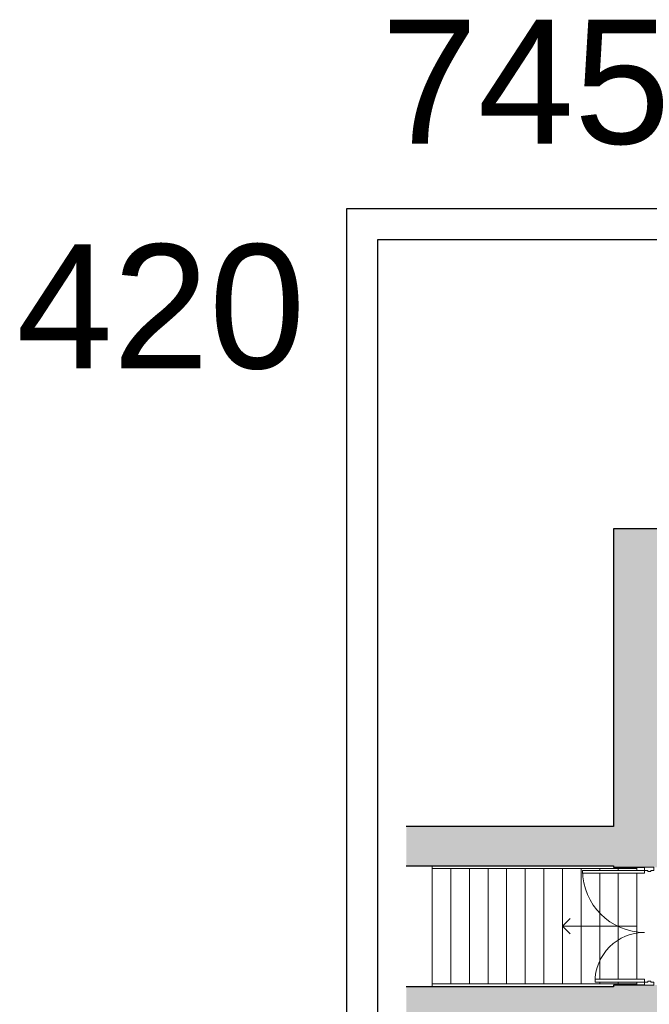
# Model space of a CAD drawing. Header units: inches. Extents: x -112469 to 885939, y -131046 to 286269.
# Tile 14 of 138: x -112469 to -102318, y -38995 to -23122. Entities that reach past the tile are written whole.
import ezdxf

# ---------------------------------------------------------------- set-up
doc = ezdxf.new("R2010")
doc.units = ezdxf.units.IN
doc.header["$MEASUREMENT"] = 0
doc.linetypes.add('Ponad', pattern=[0.396875, 0.238125, -0.15875])
for name, color, linetype, lineweight in [('A-AREA', 251, 'Continuous', 9), ('A-DOOR', 251, 'Continuous', 9), ('A-DOOR-FRAM', 251, 'Continuous', 18), ('A-FLOR', 251, 'Continuous', 9), ('A-FLOR-HRAL', 251, 'Continuous', 9), ('A-WALL', 251, 'Continuous', 9), ('A-WALL-PATT', 254, 'Continuous', 25), ('S-STRS', 251, 'Continuous', 9), ('S-STRS-ANNO', 251, 'Continuous', 9)]:
    doc.layers.add(name, color=color, linetype=linetype, lineweight=lineweight)
doc.styles.get("Standard").update_dxf_attribs({"font": 'arial.ttf'})

# ---------------------------------------------------------------- blocks, each defined once
blk = doc.blocks.new('Typ poręczy górnej - Górna poręcz_wewnętrzny_-448010-3_Poziom parteru')
at = {"layer": 'A-FLOR-HRAL'}
for p, q in [((15158.1, -9576.2), (14828.1, -9576.2)), ((14828.1, -9580.2), (15120.6, -9580.2)), ((15158.1, -9578), (15158.1, -9578.2))]:
    blk.add_line(p, q, dxfattribs=at)
at = {"layer": 'A-FLOR-HRAL', "flags": 128}
blk.add_lwpolyline([(14828.1, -9578.4), (14828.1, -9578.2), (14828.1, -9578)], dxfattribs=at)
blk = doc.blocks.new('Typ poręczy górnej - Górna poręcz_wewnętrzny_-V5-3_Poziom parteru')
at = {"layer": 'A-FLOR-HRAL'}
for p, q in [((14828.1, -9576.2), (14828.1, -9580.2)), ((14828.1, -9576.2), (15158.1, -9576.2)), ((14828.1, -9580.2), (15120.6, -9580.2)), ((15158.1, -9576.2), (15158.1, -9578.2))]:
    blk.add_line(p, q, dxfattribs=at)
blk = doc.blocks.new('Typ poręczy górnej - Górna poręcz_wewnętrzny_-448021-3_Poziom parteru')
at = {"layer": 'A-FLOR-HRAL'}
for p, q in [((15120.6, -9386.3), (14828.1, -9386.3)), ((14828.1, -9390.3), (15158.1, -9390.3)), ((15158.1, -9388.3), (15158.1, -9388.5))]:
    blk.add_line(p, q, dxfattribs=at)
at = {"layer": 'A-FLOR-HRAL', "flags": 128}
blk.add_lwpolyline([(14828.1, -9388.5), (14828.1, -9388.3), (14828.1, -9388)], dxfattribs=at)
blk = doc.blocks.new('Typ poręczy górnej - Górna poręcz_wewnętrzny_-V6-3_Poziom parteru')
at = {"layer": 'A-FLOR-HRAL'}
for p, q in [((14828.1, -9386.3), (14828.1, -9390.3)), ((14828.1, -9386.3), (15120.6, -9386.3)), ((14828.1, -9390.3), (15158.1, -9390.3)), ((15158.1, -9388.2), (15158.1, -9390.3))]:
    blk.add_line(p, q, dxfattribs=at)
blk = doc.blocks.new('Drzwi-korytarz-niesymetryczne-wpuszczane - Drzwi dwuskrzydłowe 1800 x 2100mm-575839-3_Poziom parteru')
at = {"layer": 'A-DOOR', "lineweight": 18}
for p, q in [((-85.5, 11.865), (-90, 11.865)), ((-90, 11.865), (-90, -88.135)), ((-85.5, -88.135), (-85.5, 11.865)), ((85.5, 11.865), (90, 11.865)), ((85.5, -68.135), (85.5, 11.865)), ((90, 11.865), (90, -68.135)), ((90, -68.135), (85.5, -68.135)), ((-90, -88.135), (-85.5, -88.135))]:
    blk.add_line(p, q, dxfattribs=at)
at = {"layer": 'A-DOOR'}
for centre, radius, start, end in [((-90, 11.865), 100, 270, 360), ((90, 11.865), 80, 180, 270)]:
    blk.add_arc(centre, radius, start, end, dxfattribs=at)
at = {"layer": 'A-DOOR-FRAM'}
for p, q in [((-95, 26.865), (-90, 26.865)), ((-95, 11.865), (-95, 26.865)), ((-90, 26.865), (-90, 21.94375)), ((-90, 21.94375), (-88.4125, 21.94375)), ((-90, 16.84125), (-90, 11.865)), ((-88.4125, 16.84125), (-90, 16.84125)), ((-88.4125, 21.94375), (-88.4125, 16.84125)), ((88.4125, 21.94375), (90, 21.94375)), ((88.4125, 16.84125), (88.4125, 21.94375)), ((90, 16.84125), (88.4125, 16.84125)), ((90, 26.865), (95, 26.865)), ((90, 21.94375), (90, 26.865)), ((90, 11.865), (90, 16.84125)), ((95, 26.865), (95, 11.865)), ((-90, 11.865), (-95, 11.865)), ((95, 11.865), (90, 11.865))]:
    blk.add_line(p, q, dxfattribs=at)
blk = doc.blocks.new('rozbicie')
at = {"layer": 'A-WALL-PATT', "lineweight": 9}
h = blk.add_hatch(color=251, dxfattribs=at)
h.paths.add_polyline_path([(-36425.91, -16384.6), (-35675.91, -16384.6), (-35675.91, -8011.85), (-36425.91, -8011.85), (-36425.91, -15634.6)])
h.paths.add_polyline_path([(-35808.02, -6111.85), (-35675.91, -6111.85), (-35675.91, -656.85), (-36425.91, -656.85), (-36425.91, -6111.85), (-35876.14, -6111.85)])
for points in [[(-36688.24, -6086.85), (-36425.91, -6086.85), (-36425.91, -5456.85), (-39769.01, -5456.85), (-39769.01, -6086.85), (-37128.35, -6086.85)], [(-36688.24, -8536.85), (-36425.91, -8536.85), (-36425.91, -8036.85), (-39769.01, -8036.85), (-39769.01, -8536.85), (-37128.35, -8536.85)]]:
    blk.add_hatch(color=251, dxfattribs=at).paths.add_polyline_path(points)
at = {"layer": 'A-AREA', "color": 251}
blk.add_line((-36050.91, -7886.85), (-36050.91, -6386.85), dxfattribs=at)
at = {"layer": 'A-FLOR', "color": 251}
for p, q in [((-36050.91, -6132.25), (-36050.91, -6161.85)), ((-36050.91, -6206.85), (-36050.91, -7916.85)), ((-36050.91, -7961.85), (-36050.91, -7991.45))]:
    blk.add_line(p, q, dxfattribs=at)
at = {"layer": 'A-WALL', "color": 251, "lineweight": 25}
for p, q in [((-36425.91, -656.85), (-36425.91, -5456.85)), ((-34275.91, -656.85), (-36425.91, -656.85)), ((-36425.91, -5456.85), (-39769.01, -5456.85)), ((-39769.01, -6086.85), (-36425.91, -6086.85)), ((-36425.91, -6086.85), (-36425.91, -6111.85)), ((-36425.91, -6111.85), (-35925.91, -6111.85)), ((-36425.91, -8036.85), (-39769.01, -8036.85)), ((-35925.91, -8011.85), (-36425.91, -8011.85)), ((-36425.91, -8011.85), (-36425.91, -8036.85))]:
    blk.add_line(p, q, dxfattribs=at)
at = {"layer": 'S-STRS', "color": 251}
for p, q in [((-39350.91, -6086.85), (-39350.91, -6092.25)), ((-39350.91, -6132.25), (-39350.91, -7991.45)), ((-39050.91, -6086.85), (-39050.91, -6092.25)), ((-39050.91, -6132.25), (-39050.91, -7991.45)), ((-38750.91, -6086.85), (-38750.91, -6092.25)), ((-38750.91, -6132.25), (-38750.91, -7991.45)), ((-38450.91, -6086.85), (-38450.91, -6092.25)), ((-38450.91, -6132.25), (-38450.91, -7991.45)), ((-38150.91, -6086.85), (-38150.91, -6092.25)), ((-38150.91, -6132.25), (-38150.91, -7991.45)), ((-37850.91, -6086.85), (-37850.91, -6092.25)), ((-37850.91, -6132.25), (-37850.91, -7991.45)), ((-37550.91, -6086.85), (-37550.91, -6092.25)), ((-37550.91, -6132.25), (-37550.91, -7991.45)), ((-37250.91, -6086.85), (-37250.91, -6092.25)), ((-37250.91, -6132.25), (-37250.91, -7991.45)), ((-36950.91, -6086.85), (-36950.91, -6092.25)), ((-36950.91, -6132.25), (-36950.91, -7991.45)), ((-36650.91, -6086.85), (-36650.91, -6092.25)), ((-36650.91, -6132.25), (-36650.91, -6161.85)), ((-36350.91, -6132.25), (-36350.91, -6161.85)), ((-36050.91, -6132.25), (-36050.91, -6161.85)), ((-36650.91, -6206.85), (-36650.91, -7916.85)), ((-36350.91, -6206.85), (-36350.91, -7916.85)), ((-36050.91, -6206.85), (-36050.91, -7916.85)), ((-39350.91, -8031.45), (-39350.91, -8036.85)), ((-39050.91, -8031.45), (-39050.91, -8036.85)), ((-38750.91, -8031.45), (-38750.91, -8036.85)), ((-38450.91, -8031.45), (-38450.91, -8036.85)), ((-38150.91, -8031.45), (-38150.91, -8036.85)), ((-37850.91, -8031.45), (-37850.91, -8036.85)), ((-37550.91, -8031.45), (-37550.91, -8036.85)), ((-37250.91, -8031.45), (-37250.91, -8036.85)), ((-36950.91, -8031.45), (-36950.91, -8036.85)), ((-36650.91, -7961.85), (-36650.91, -7991.45)), ((-36650.91, -8031.45), (-36650.91, -8036.85)), ((-36350.91, -7961.85), (-36350.91, -7991.45)), ((-36050.91, -7961.85), (-36050.91, -7991.45))]:
    blk.add_line(p, q, dxfattribs=at)
at = {"layer": 'S-STRS', "color": 251, "linetype": 'Ponad'}
for p, q in [((-39350.91, -6086.85), (-39350.91, -6092.25)), ((-39350.91, -6132.25), (-39350.91, -7991.45)), ((-39050.91, -6086.85), (-39050.91, -6092.25)), ((-39050.91, -6132.25), (-39050.91, -7991.45)), ((-38750.91, -6086.85), (-38750.91, -6092.25)), ((-38750.91, -6132.25), (-38750.91, -7991.45)), ((-38450.91, -6086.85), (-38450.91, -6092.25)), ((-38450.91, -6132.25), (-38450.91, -7991.45)), ((-38150.91, -6086.85), (-38150.91, -6092.25)), ((-38150.91, -6132.25), (-38150.91, -7991.45)), ((-37850.91, -6086.85), (-37850.91, -6092.25)), ((-37850.91, -6132.25), (-37850.91, -7991.45)), ((-37550.91, -6086.85), (-37550.91, -6092.25)), ((-37550.91, -6132.25), (-37550.91, -7991.45)), ((-37250.91, -6086.85), (-37250.91, -6092.25)), ((-37250.91, -6132.25), (-37250.91, -7991.45)), ((-36950.91, -6086.85), (-36950.91, -6092.25)), ((-36950.91, -6132.25), (-36950.91, -7991.45)), ((-36650.91, -6086.85), (-36650.91, -6092.25)), ((-36650.91, -6132.25), (-36650.91, -6161.85)), ((-36350.91, -6132.25), (-36350.91, -6161.85)), ((-36650.91, -6206.85), (-36650.91, -7916.85)), ((-36350.91, -6206.85), (-36350.91, -7916.85)), ((-39350.91, -8031.45), (-39350.91, -8036.85)), ((-39050.91, -8031.45), (-39050.91, -8036.85)), ((-38750.91, -8031.45), (-38750.91, -8036.85)), ((-38450.91, -8031.45), (-38450.91, -8036.85)), ((-38150.91, -8031.45), (-38150.91, -8036.85)), ((-37850.91, -8031.45), (-37850.91, -8036.85)), ((-37550.91, -8031.45), (-37550.91, -8036.85)), ((-37250.91, -8031.45), (-37250.91, -8036.85)), ((-36950.91, -8031.45), (-36950.91, -8036.85)), ((-36650.91, -7961.85), (-36650.91, -7991.45)), ((-36650.91, -8031.45), (-36650.91, -8036.85)), ((-36350.91, -7961.85), (-36350.91, -7991.45))]:
    blk.add_line(p, q, dxfattribs=at)
at = {"layer": 'S-STRS-ANNO', "color": 251}
for p, q in [((-37250.91, -7061.85), (-37125.91, -6936.85)), ((-37250.91, -7061.85), (-36950.91, -7061.85)), ((-37250.91, -7061.85), (-37125.91, -7186.85)), ((-36950.91, -7061.85), (-36650.91, -7061.85)), ((-36650.91, -7061.85), (-36350.91, -7061.85)), ((-36350.91, -7061.85), (-36050.91, -7061.85))]:
    blk.add_line(p, q, dxfattribs=at)
at = {"layer": 'A-DOOR', "color": 251, "xscale": 10, "yscale": 10, "zscale": 10, "rotation": 270}
blk.add_blockref('Drzwi-korytarz-niesymetryczne-wpuszczane - Drzwi dwuskrzydłowe 1800 x 2100mm-575839-3_Poziom parteru', (-36044.56, -7061.85), dxfattribs=at)
at = {"layer": 'A-FLOR-HRAL', "color": 251, "xscale": 10, "yscale": 10, "zscale": 10}
for name in ['Typ poręczy górnej - Górna poręcz_wewnętrzny_-448021-3_Poziom parteru', 'Typ poręczy górnej - Górna poręcz_wewnętrzny_-V6-3_Poziom parteru', 'Typ poręczy górnej - Górna poręcz_wewnętrzny_-448010-3_Poziom parteru', 'Typ poręczy górnej - Górna poręcz_wewnętrzny_-V5-3_Poziom parteru']:
    blk.add_blockref(name, (-187632.13, 87770.3), dxfattribs=at)

msp = doc.modelspace()

# ---------------------------------------------------------------- block references
msp.add_blockref('rozbicie', (-66467, -30674))

# ---------------------------------------------------------------- texts
at = {"char_height": 2000, "width": 22558.04, "attachment_point": 1}
for s, insert in [('745', (-106640, -23122)), ('420', (-112524, -26743))]:
    msp.add_mtext(s, dxfattribs=dict(at, insert=insert))

# ---------------------------------------------------------------- next in the draw order: linework, layer by layer
for points in [[(-107197, -26165), (-32697, -26165), (-32697, -68165), (-107197, -68165)], [(-106697, -26665), (-33197, -26665), (-33197, -67665), (-106697, -67665)]]:
    msp.add_lwpolyline(points, close=True)

doc.saveas('drawing.dxf')
